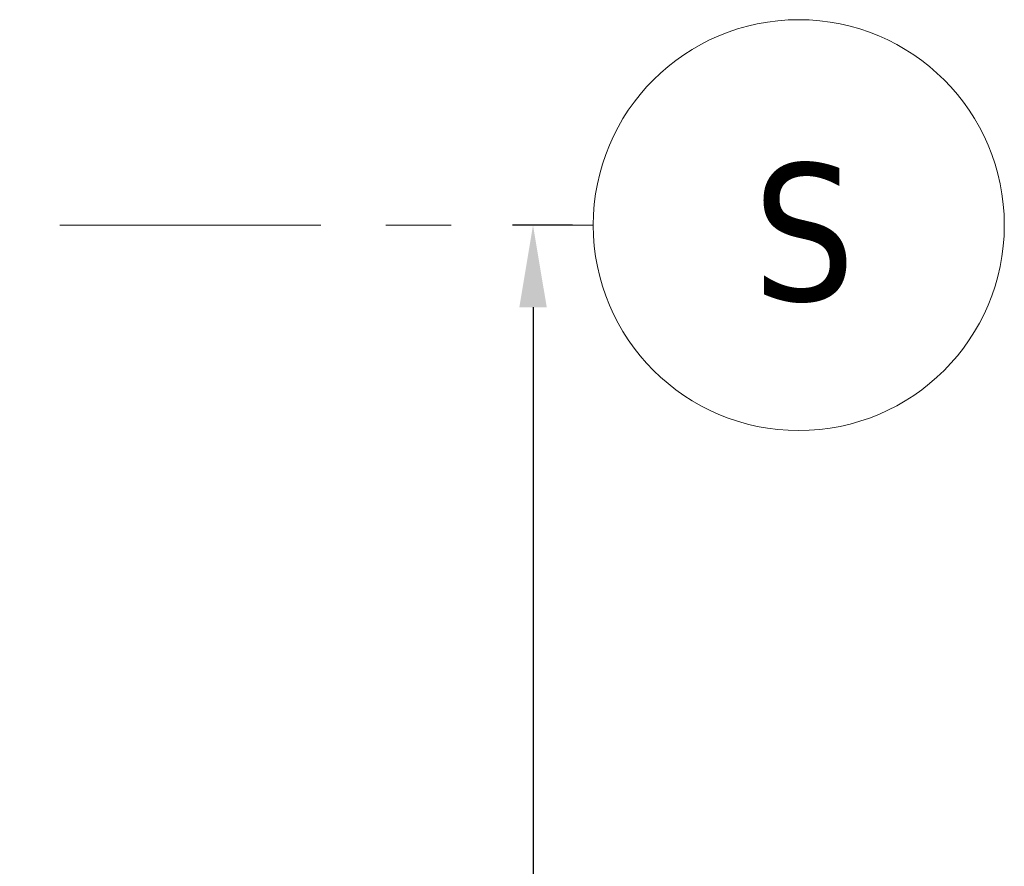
# Model space of a CAD drawing. Extents: x 2744 to 57639, y 3641 to 38820.
# Tile 179 of 179: x 54875 to 57270, y 34268 to 36328. Entities that reach past the tile are written whole.
import ezdxf

# ---------------------------------------------------------------- set-up
doc = ezdxf.new("R2010")
doc.units = 0
doc.header["$LTSCALE"] = 50
doc.header["$PDSIZE"] = -5
doc.linetypes.add('stramien', pattern=[22.225, 12.7, -3.175, 3.175, -3.175])
doc.layers.get('0').update_dxf_attribs({"linetype": 'CONTINUOUS'})
doc.layers.get('DEFPOINTS').update_dxf_attribs({"linetype": 'CONTINUOUS'})
doc.layers.add('AS-M38--_F123--_Wandlengte', color=1, linetype='CONTINUOUS')
doc.layers.add('S-GRID', color=8, linetype='CONTINUOUS', lineweight=18)
doc.styles.get("Standard").update_dxf_attribs({"font": 'isocp.shx'})
doc.styles.add('Tahoma', font='TAHOMA.TTF', dxfattribs={"height": 333.256173})
doc.dimstyles.new('CWall_F2_Wandlengte', dxfattribs={"dimscale": 50, "dimtxt": 2.5, "dimasz": 2, "dimexe": 1, "dimexo": 1, "dimgap": 0.5, "dimtad": 1, "dimdec": 0, "dimdsep": 46, "dimtxsty": 'Standard', "dimcen": 2.5, "dimclrt": 2, "dimadec": 0, "dimazin": 0, "dimtfac": 1, "dimtdec": 0, "dimtix": 1, "dimtmove": 2, "dimatfit": 0, "dimfxl": 0, "dimtolj": 1, "dimtzin": 0, "dimarcsym": 0})

# ---------------------------------------------------------------- blocks, each defined once
blk = doc.blocks.new('Grid - 5 mm-3639987-Plotview 4e Verdieping - schaal 1 op 100')
at = {"layer": 'S-GRID'}
blk.add_circle((0, 0), 5, dxfattribs=at)
for start, end in [(360, 180), (180, 360)]:
    blk.add_arc((0, 0), 5, start, end, dxfattribs=at)
blk = doc.blocks.new('Onderlegger 4e verdieping')
at = {"layer": 'S-GRID', "linetype": 'stramien'}
blk.add_line((2743.8, 35828.2), (56270.4, 35828.2), dxfattribs=at)
at = {"layer": 'S-GRID', "xscale": 99.99999999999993, "yscale": 99.99999999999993, "zscale": 99.99999999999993, "rotation": 269.9999999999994}
blk.add_blockref('Grid - 5 mm-3639987-Plotview 4e Verdieping - schaal 1 op 100', (56770.4, 35828.2), dxfattribs=at)
at = {"layer": 'S-GRID', "insert": (56783.5, 35978.2), "char_height": 333.3, "width": 306.585, "attachment_point": 2, "line_spacing_factor": 1.000232, "style": 'Tahoma'}
blk.add_mtext('S', dxfattribs=at)
blk = doc.blocks.new('*D173')
at = {"layer": 'AS-M38--_F123--_Wandlengte', "color": 0, "lineweight": -2}
for p, q in [((56220.4, 35828.2), (56074, 35828.2)), ((56124, 35628.2), (56124, 30528.2)), ((56220.4, 30328.2), (56074, 30328.2))]:
    blk.add_line(p, q, dxfattribs=at)
at = {"layer": 'AS-M38--_F123--_Wandlengte', "color": 0}
for points in [[(56090.7, 35628.2), (56157.4, 35628.2), (56124, 35828.2)], [(56090.7, 30528.2), (56157.4, 30528.2), (56124, 30328.2)]]:
    blk.add_solid(points, dxfattribs=at)
at = {"layer": 'DEFPOINTS', "color": 0}
for p in [(56270.4, 35828.2), (56124, 30328.2), (56270.4, 30328.2)]:
    blk.add_point(p, dxfattribs=at)
at = {"layer": 'AS-M38--_F123--_Wandlengte', "color": 2, "insert": (55949, 33078.2), "char_height": 300, "attachment_point": 5, "rotation": 90}
blk.add_mtext('\\A1;5500', dxfattribs=at)

msp = doc.modelspace()

# ---------------------------------------------------------------- block references
msp.add_blockref('Onderlegger 4e verdieping', (0, 0))

# ---------------------------------------------------------------- dimensions: what is measured, and where the dimension line sits
at = {"layer": 'AS-M38--_F123--_Wandlengte'}
dim = msp.add_linear_dim(base=(56124.03, 30328.2), p1=(56270.44, 35828.2), p2=(56270.44, 30328.2), angle=90, dimstyle='CWall_F2_Wandlengte', override={"dimtxt": 6, "dimasz": 4}, dxfattribs=at)
dim.commit()
dim.dimension.update_dxf_attribs({"geometry": '*D173', "text_midpoint": (55949.03, 33078.2)})

doc.saveas('drawing.dxf')
